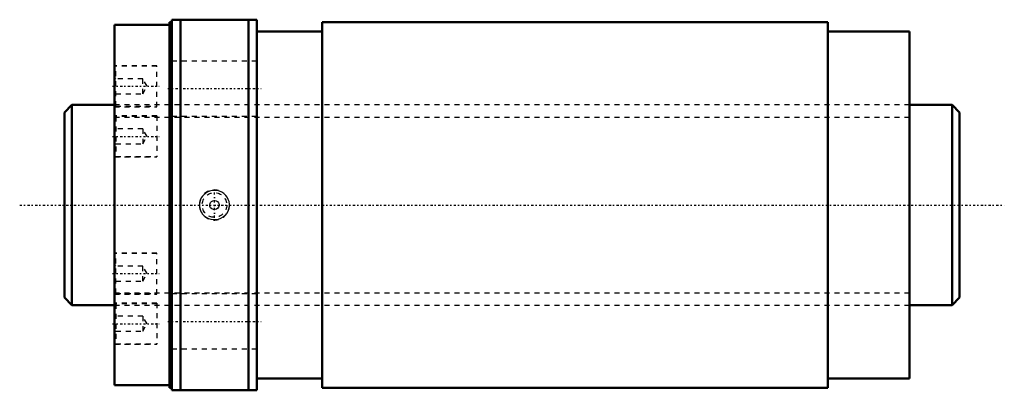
# Model space of a CAD drawing. Header units: millimetres. Extents: x -19 to 178, y -37 to 37.
import ezdxf

# ---------------------------------------------------------------- set-up
doc = ezdxf.new("R2010")
doc.units = ezdxf.units.MM
doc.linetypes.add('Center', pattern=[1.5, 0.45, -0.5, 0.05, -0.5])
doc.linetypes.add('Dashed', pattern=[2, 1, -1])
for name, color, linetype, lineweight in [('2d ConnectionPoints', 7, 'Continuous', 50), ('AM_0', 7, 'Continuous', 50), ('AM_5', 3, 'Continuous', 25), ('AM_7', 7, 'Center', 25), ('AM_9', 6, 'Dashed', 25)]:
    doc.layers.add(name, color=color, linetype=linetype, lineweight=lineweight)

# ---------------------------------------------------------------- blocks, each defined once
blk = doc.blocks.new('1_RR0130WGF4080_3Nut_0_in_WGF4080_3G1_179LC3_0_13_0_0_4')
at = {"layer": 'AM_0'}
for p, q in [((0, 36), (0, -36)), ((11, 36), (0, 36)), ((11, 36.5), (11, -36.5)), ((11.5, 36.5), (11, 36.5)), ((11.5, 37), (11.5, -37)), ((11.5, 37), (28.5, 37)), ((13.2, 37), (13.2, -37)), ((26.8, 37), (26.8, -37)), ((28.5, 37), (28.5, -37)), ((41.55, 36.5), (41.55, -36.5)), ((142.69, 36.5), (41.55, 36.5)), ((142.69, 36.5), (142.69, -36.5)), ((41.55, 34.67), (28.5, 34.67)), ((159, 34.67), (142.69, 34.67)), ((159, 34.67), (159, -34.67)), ((28.5, -34.67), (41.55, -34.67)), ((142.69, -34.67), (159, -34.67)), ((0, -36), (11, -36)), ((11, -36.5), (11.5, -36.5)), ((28.5, -37), (11.5, -37)), ((41.55, -36.5), (142.69, -36.5))]:
    blk.add_line(p, q, dxfattribs=at)
at = {"layer": 'AM_5', "linetype": 'Dashed'}
blk.add_arc((20, 0), 3, 75, 15, dxfattribs=at)
at = {"layer": 'AM_7'}
for p, q in [((-0.42, 23.71), (8.93, 23.71)), ((10.65, 23.25), (29.35, 23.25)), ((-0.42, 13.69), (8.93, 13.69)), ((20, -2.58), (20, 2.58)), ((-0.42, -13.69), (8.93, -13.69)), ((10.65, -23.25), (29.35, -23.25)), ((-0.42, -23.71), (8.93, -23.71))]:
    blk.add_line(p, q, dxfattribs=at)
at = {"layer": 'AM_9'}
for p, q in [((8.5, 27.81), (0, 27.81)), ((8.5, 27.71), (0.3, 27.71)), ((0.3, 19.71), (0.3, 27.71)), ((8.5, 19.61), (8.5, 27.81)), ((28.5, 28.75), (11.5, 28.75)), ((0.3, 25.21), (0, 25.51)), ((5.67, 25.21), (0.3, 25.21)), ((5.67, 22.21), (5.67, 25.21)), ((6.53, 23.71), (5.67, 25.21)), ((5.67, 22.21), (6.53, 23.71)), ((0, 21.91), (0.3, 22.21)), ((0.3, 22.21), (5.67, 22.21)), ((159, 20), (0, 20)), ((0.3, 19.71), (8.5, 19.71)), ((0, 19.61), (8.5, 19.61)), ((8.5, 17.79), (0, 17.79)), ((8.5, 17.79), (8.5, 9.59)), ((11.5, 17.75), (28.5, 17.75)), ((0.3, 17.69), (0.3, 9.69)), ((8.5, 17.69), (0.3, 17.69)), ((0.3, 15.19), (0, 15.49)), ((5.67, 15.19), (0.3, 15.19)), ((6.53, 13.69), (5.67, 15.19)), ((5.67, 15.19), (5.67, 12.19)), ((0, 11.89), (0.3, 12.19)), ((0.3, 12.19), (5.67, 12.19)), ((5.67, 12.19), (6.53, 13.69)), ((0, 9.59), (8.5, 9.59)), ((0.3, 9.69), (8.5, 9.69)), ((8.5, -9.59), (0, -9.59)), ((8.5, -9.69), (0.3, -9.69)), ((0.3, -17.69), (0.3, -9.69)), ((8.5, -17.79), (8.5, -9.59)), ((0.3, -12.19), (0, -11.89)), ((5.67, -12.19), (0.3, -12.19)), ((5.67, -15.19), (5.67, -12.19)), ((6.53, -13.69), (5.67, -12.19)), ((5.67, -15.19), (6.53, -13.69)), ((0, -15.49), (0.3, -15.19)), ((0.3, -15.19), (5.67, -15.19)), ((0.3, -17.69), (8.5, -17.69)), ((0, -17.79), (8.5, -17.79)), ((8.5, -19.61), (0, -19.61)), ((8.5, -19.61), (8.5, -27.81)), ((28.5, -17.75), (11.5, -17.75)), ((0, -20), (159, -20)), ((0.3, -19.71), (0.3, -27.71)), ((8.5, -19.71), (0.3, -19.71)), ((0.3, -22.21), (0, -21.91)), ((5.67, -22.21), (0.3, -22.21)), ((6.53, -23.71), (5.67, -22.21)), ((5.67, -22.21), (5.67, -25.21)), ((0, -25.51), (0.3, -25.21)), ((0.3, -25.21), (5.67, -25.21)), ((5.67, -25.21), (6.53, -23.71)), ((0, -27.81), (8.5, -27.81)), ((0.3, -27.71), (8.5, -27.71)), ((11.5, -28.75), (28.5, -28.75))]:
    blk.add_line(p, q, dxfattribs=at)
for points in [[(17.91, 2.09), (17.61, 1.77), (17.37, 1.4), (17.16, 0.95), (17.04, 0.47), (17, -0.01), (17.04, -0.49), (17.17, -0.96), (17.36, -1.39), (17.63, -1.8), (17.96, -2.15), (18.36, -2.45), (18.8, -2.68), (19.28, -2.84), (19.78, -2.92), (20.29, -2.91), (20.8, -2.82), (21.29, -2.64), (21.73, -2.39), (22.13, -2.06), (22.46, -1.67), (22.72, -1.24), (22.89, -0.77), (22.98, -0.3), (22.99, 0.19), (22.92, 0.67), (22.77, 1.12), (22.54, 1.55), (22.25, 1.93), (21.89, 2.27), (21.49, 2.54), (21.03, 2.75), (20.54, 2.88), (20.03, 2.92), (19.52, 2.89), (19.02, 2.76), (18.54, 2.56), (17.91, 2.09)], [(19.2, 0.48), (19.41, 0.7), (19.68, 0.85), (19.99, 0.91), (20.32, 0.86), (20.6, 0.7), (20.81, 0.46), (20.93, 0.17), (20.93, -0.13), (20.84, -0.41), (20.67, -0.64), (20.41, -0.82), (20.11, -0.9), (19.78, -0.88), (19.48, -0.76), (19.24, -0.54), (19.1, -0.26), (19.06, 0.04), (19.12, 0.32), (19.2, 0.48)]]:
    blk.add_lwpolyline(points, dxfattribs=at)
blk.add_circle((20, 0), 2.46, dxfattribs=at)
for centre, start, end in [((0.3, 27.41), 90, 180), ((0.3, 20.01), 180, 270), ((0.3, 17.39), 90, 180), ((0.3, 9.99), 180, 270), ((0.3, -9.99), 90, 180), ((0.3, -17.39), 180, 270), ((0.3, -20.01), 90, 180), ((0.3, -27.41), 180, 270)]:
    blk.add_arc(centre, 0.3, start, end, dxfattribs=at)
blk = doc.blocks.new('2_0130WGF4080_30Shaft_0_in_WGF4080_3G1_179LC3_0_13_0_0_4')
at = {"layer": 'AM_0'}
for p, q in [((-8.5, 20), (-10, 18.5)), ((-8.5, 20), (-8.5, -20)), ((0, 20), (-8.5, 20)), ((167.5, 20), (159, 20)), ((169, 18.5), (167.5, 20)), ((167.5, 20), (167.5, -20)), ((-10, 18.5), (-10, -18.5)), ((169, 18.5), (169, -18.5)), ((-10, -18.5), (-8.5, -20)), ((167.5, -20), (169, -18.5)), ((-8.5, -20), (0, -20)), ((159, -20), (167.5, -20))]:
    blk.add_line(p, q, dxfattribs=at)
at = {"layer": 'AM_5', "linetype": 'Dashed'}
for p, q in [((0, 17.5465), (159, 17.5465)), ((0, -17.5465), (159, -17.5465))]:
    blk.add_line(p, q, dxfattribs=at)
at = {"layer": 'AM_7'}
blk.add_line((-18.95, 0), (177.95, 0), dxfattribs=at)
at = {"layer": 'AM_9'}
for p, q in [((159, 20), (0, 20)), ((0.0001, -20), (159, -20))]:
    blk.add_line(p, q, dxfattribs=at)

msp = doc.modelspace()

# ---------------------------------------------------------------- linework, layer by layer
at = {"layer": '2d ConnectionPoints'}
msp.add_point((0, 0), dxfattribs=at)

# ---------------------------------------------------------------- block references
for name in ['1_RR0130WGF4080_3Nut_0_in_WGF4080_3G1_179LC3_0_13_0_0_4', '2_0130WGF4080_30Shaft_0_in_WGF4080_3G1_179LC3_0_13_0_0_4']:
    msp.add_blockref(name, (0, 0))

doc.saveas('drawing.dxf')
